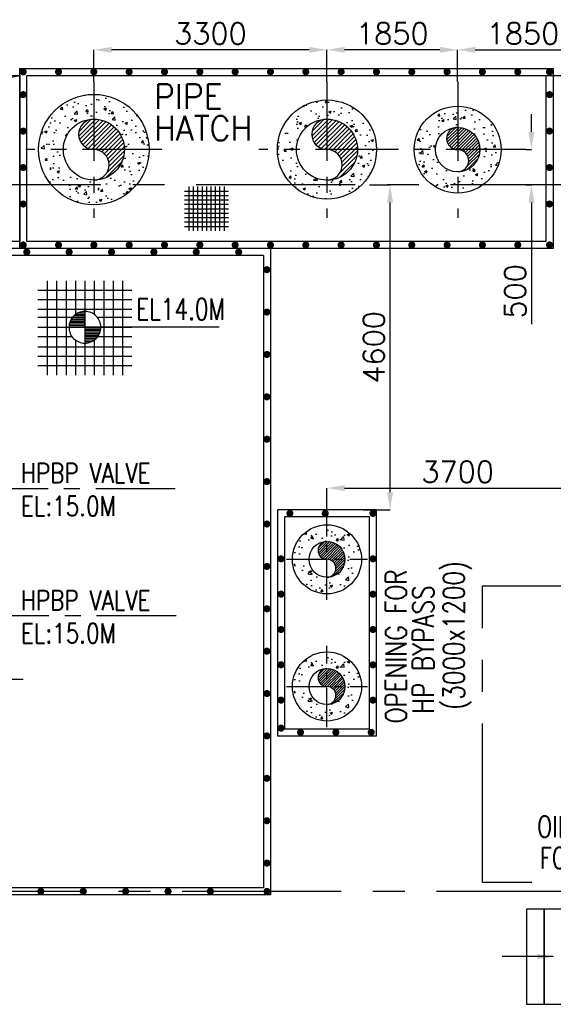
# Model space of a CAD drawing. Header units: inches. Extents: x 0 to 1544102, y 0 to 23144100.
# Tile 83 of 184: x 252286 to 259840, y 129486 to 143424. Entities that reach past the tile are written whole.
import ezdxf

# ---------------------------------------------------------------- set-up
doc = ezdxf.new("R2010")
doc.units = ezdxf.units.IN
doc.header["$LTSCALE"] = 1800
doc.header["$MEASUREMENT"] = 0
for name, pattern in [('CENTER', [2, 1.25, -0.25, 0.25, -0.25]), ('CENTERX2', [4, 2.5, -0.5, 0.5, -0.5]), ('HIDDEN', [0.375, 0.25, -0.125])]:
    doc.linetypes.add(name, pattern=pattern)
doc.layers.get('0').update_dxf_attribs({"color": 253})
for name, color, linetype in [('AUX COL', 1, 'Continuous'), ('Aux Cols', 1, 'Continuous'), ('CEN', 2, 'CENTER'), ('GRID', 251, 'CENTER'), ('INSULATION', 35, 'Continuous'), ('OPENING', 40, 'Continuous'), ('PIPE', 5, 'Continuous'), ('STEEL', 231, 'Continuous')]:
    doc.layers.add(name, color=color, linetype=linetype)
for name, color, linetype, lineweight in [('DIM', 4, 'Continuous', 18), ('EQPT', 8, 'HIDDEN', 9), ('EQUIP', 8, 'Continuous', 9), ('TEXT', 3, 'Continuous', 18)]:
    doc.layers.add(name, color=color, linetype=linetype, lineweight=lineweight)
doc.styles.add('ROMANS', font='romans.shx')
doc.styles.get("Standard").update_dxf_attribs({"font": 'arial.ttf'})
doc.dimstyles.new('MAIN', dxfattribs={"dimtxt": 300, "dimasz": 225, "dimexe": 20, "dimexo": 20, "dimgap": 100, "dimtad": 1, "dimdec": 0, "dimzin": 0, "dimdsep": 46, "dimtxsty": 'ROMANS', "dimcen": 0.09, "dimclrd": 256, "dimclre": 9, "dimclrt": 256, "dimadec": 0, "dimazin": 0, "dimtfac": 1, "dimtdec": 0, "dimtofl": 0, "dimtmove": 0, "dimatfit": 3, "dimfxl": 0.18, "dimtolj": 1, "dimtzin": 0, "dimarcsym": 0})
doc.dimstyles.new('STANDARD1', dxfattribs={"dimtxt": 300, "dimasz": 250, "dimexe": 0, "dimexo": 0, "dimgap": 80, "dimtad": 1, "dimdec": 0, "dimzin": 0, "dimdsep": 46, "dimtxsty": 'ROMANS', "dimcen": 0, "dimclrd": 4, "dimclre": 4, "dimclrt": 4, "dimadec": 0, "dimazin": 0, "dimtfac": 0.09, "dimtdec": 0, "dimtix": 1, "dimtofl": 0, "dimtmove": 0, "dimatfit": 3, "dimfxl": 1, "dimtolj": 1, "dimtzin": 0, "dimarcsym": 0})

# ---------------------------------------------------------------- blocks, each defined once
blk = doc.blocks.new('DIAHATCH-1')
h = blk.add_hatch()
h.set_pattern_fill('ANSI31', color=9, scale=0.4, angle=180, style=0)
h.set_pattern_definition([(225, (-22774.755, -47888.751615), (0.03535533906, -0.03535533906), [])])
h.paths.add_polyline_path([(0, 0.5), (0, 0, -1), (0, -0.5, 0.414214), (0.5, 0, 0.414214)])
h.paths.add_polyline_path([(0, 0.5, 1), (0, 0)])
blk.add_circle((0, 0), 0.5)
for centre, start, end in [((0, 0.25), 90, 270), ((0, -0.25), 270, 90)]:
    blk.add_arc(centre, 0.25, start, end)
blk = doc.blocks.new('*D92')
at = {"layer": 'DIM', "color": 4, "lineweight": -2, "transparency": 16777216}
for p, q in [((256636, 136324), (256636, 136793)), ((256886, 136793), (260086, 136793)), ((260336, 136642), (260336, 136793))]:
    blk.add_line(p, q, dxfattribs=at)
at = {"layer": 'DIM', "color": 4, "transparency": 16777216}
for points in [[(256886, 136835), (256886, 136751), (256636, 136793)], [(260086, 136835), (260086, 136751), (260336, 136793)]]:
    blk.add_solid(points, dxfattribs=at)
at = {"layer": 'DIM', "color": 4, "transparency": 16777216, "insert": (258486, 137023), "char_height": 300, "attachment_point": 5, "style": 'ROMANS'}
blk.add_mtext('\\A1;3700', dxfattribs=at)
blk = doc.blocks.new('*D54')
at = {"layer": 'DIM', "color": 4, "lineweight": -2, "transparency": 16777216}
for p, q in [((257236, 141085), (257529, 141085)), ((257529, 136735), (257529, 140835)), ((257149, 136485), (257529, 136485))]:
    blk.add_line(p, q, dxfattribs=at)
at = {"layer": 'DIM', "color": 4, "transparency": 16777216}
for points in [[(257487, 140835), (257571, 140835), (257529, 141085)], [(257487, 136735), (257571, 136735), (257529, 136485)]]:
    blk.add_solid(points, dxfattribs=at)
at = {"layer": 'DIM', "color": 4, "transparency": 16777216, "insert": (257299, 138785), "char_height": 300, "attachment_point": 5, "rotation": 90, "style": 'ROMANS'}
blk.add_mtext('\\A1;4600', dxfattribs=at)
blk = doc.blocks.new('LEVEL')
at = {"flags": 128}
for points in [[(-533, 658), (-533, -676)], [(-400, 658), (-400, -676)], [(-267, 658), (-267, -676)], [(-267, 658), (-267, -676)], [(-133, 658), (-133, 181)], [(0, 658), (0, -676)], [(0, 658), (0, -676)], [(133, 658), (133, 181)], [(133, 658), (133, 181)], [(267, 658), (267, -676)], [(400, 658), (400, -676)], [(533, 658), (533, -676)], [(-667, 524), (667, 524)], [(-667, 391), (667, 391)], [(-667, 258), (667, 258)], [(-667, 142), (-174, 142)], [(-158, 160), (0, 160)], [(-132, 182), (0, 182)], [(-93, 205), (0, 205)], [(0, 0), (0, 264)], [(174, 142), (667, 142)], [(-667, 0), (667, 0)], [(-265, 0), (0, 0)], [(-225, 2), (0, 2)], [(-224, 25), (0, 25)], [(-220, 47), (0, 47)], [(-214, 70), (0, 70)], [(-205, 92), (0, 92)], [(-194, 115), (0, 115)], [(-178, 137), (0, 137)], [(1900, 0), (0, 0)], [(0, 0), (0, -261)], [(-667, -133), (-181, -133)], [(225, -2), (0, -2)], [(224, -25), (0, -25)], [(220, -47), (0, -47)], [(214, -70), (0, -70)], [(205, -92), (0, -92)], [(194, -115), (0, -115)], [(178, -137), (0, -137)], [(181, -133), (667, -133)], [(-667, -276), (667, -276)], [(-133, -181), (-133, -676)], [(158, -160), (0, -160)], [(132, -182), (0, -182)], [(93, -205), (0, -205)], [(133, -181), (133, -676)], [(133, -181), (133, -676)], [(-667, -409), (667, -409)], [(-667, -542), (667, -542)]]:
    blk.add_lwpolyline(points, dxfattribs=at)
for points in [[(0, 225, 0.414246), (-225, 0)], [(225, 0, 0.414258), (0, 225)], [(-225, 0, 0.414221), (0, -225)], [(0, -225, 0.414246), (225, 0)]]:
    blk.add_lwpolyline(points, format="xyb", dxfattribs=at)
at = {"flags": 4}
blk.add_attdef('LEVEL', (839, 107), '', height=300, dxfattribs=at)
blk = doc.blocks.new('*D114')
at = {"layer": 'DIM', "color": 4, "lineweight": -2, "transparency": 16777216}
for p, q in [((258486, 142549), (258486, 142997)), ((258736, 142997), (260086, 142997)), ((260336, 142549), (260336, 142997))]:
    blk.add_line(p, q, dxfattribs=at)
at = {"layer": 'DIM', "color": 4, "transparency": 16777216}
for points in [[(258736, 143038), (258736, 142955), (258486, 142997)], [(260086, 143038), (260086, 142955), (260336, 142997)]]:
    blk.add_solid(points, dxfattribs=at)
at = {"layer": 'DIM', "color": 4, "transparency": 16777216, "insert": (259411, 143227), "char_height": 300, "attachment_point": 5, "style": 'ROMANS'}
blk.add_mtext('\\A1;1850', dxfattribs=at)
blk = doc.blocks.new('*D115')
at = {"layer": 'DIM', "color": 4, "lineweight": -2, "transparency": 16777216}
for p, q in [((256636, 142549), (256636, 142997)), ((258236, 142997), (256886, 142997)), ((258486, 142549), (258486, 142997))]:
    blk.add_line(p, q, dxfattribs=at)
at = {"layer": 'DIM', "color": 4, "transparency": 16777216}
for points in [[(256886, 143038), (256886, 142955), (256636, 142997)], [(258236, 143038), (258236, 142955), (258486, 142997)]]:
    blk.add_solid(points, dxfattribs=at)
at = {"layer": 'DIM', "color": 4, "transparency": 16777216, "insert": (257561, 143227), "char_height": 300, "attachment_point": 5, "style": 'ROMANS'}
blk.add_mtext('\\A1;1850', dxfattribs=at)
blk = doc.blocks.new('*D101')
at = {"layer": 'DIM', "color": 4, "lineweight": -2, "transparency": 16777216}
for p, q in [((253336, 142549), (253336, 142997)), ((256386, 142997), (253586, 142997)), ((256636, 142549), (256636, 142997))]:
    blk.add_line(p, q, dxfattribs=at)
at = {"layer": 'DIM', "color": 4, "transparency": 16777216}
for points in [[(253586, 143038), (253586, 142955), (253336, 142997)], [(256386, 143038), (256386, 142955), (256636, 142997)]]:
    blk.add_solid(points, dxfattribs=at)
at = {"layer": 'DIM', "color": 4, "transparency": 16777216, "insert": (254986, 143227), "char_height": 300, "attachment_point": 5, "style": 'ROMANS'}
blk.add_mtext('\\A1;3300', dxfattribs=at)
blk = doc.blocks.new('*D102')
at = {"layer": 'DIM', "color": 4, "lineweight": -2, "transparency": 16777216}
for p, q in [((259736, 142635), (261333, 142635)), ((261333, 142385), (261333, 141335)), ((261216, 141085), (261333, 141085))]:
    blk.add_line(p, q, dxfattribs=at)
at = {"layer": 'DIM', "color": 4, "transparency": 16777216}
for points in [[(261291, 142385), (261374, 142385), (261333, 142635)], [(261291, 141335), (261374, 141335), (261333, 141085)]]:
    blk.add_solid(points, dxfattribs=at)
at = {"layer": 'DIM', "color": 4, "transparency": 16777216, "insert": (261103, 141860), "char_height": 300, "attachment_point": 5, "rotation": 90, "style": 'ROMANS'}
blk.add_mtext('\\A1;1550', dxfattribs=at)
blk = doc.blocks.new('*D45')
at = {"layer": 'DIM', "color": 4, "lineweight": -2, "transparency": 16777216}
for p, q in [((259530, 141835), (259530, 142085)), ((259451, 141585), (259530, 141585)), ((259451, 141085), (259530, 141085)), ((259530, 140835), (259530, 139112))]:
    blk.add_line(p, q, dxfattribs=at)
at = {"layer": 'DIM', "color": 4, "transparency": 16777216}
for points in [[(259489, 141835), (259572, 141835), (259530, 141585)], [(259489, 140835), (259572, 140835), (259530, 141085)]]:
    blk.add_solid(points, dxfattribs=at)
at = {"layer": 'DIM', "color": 4, "transparency": 16777216, "insert": (259300, 139578), "char_height": 300, "attachment_point": 5, "rotation": 90, "style": 'ROMANS'}
blk.add_mtext('\\A1;500', dxfattribs=at)
blk = doc.blocks.new('AUX COLUMNS')
at = {"layer": 'GRID'}
for p, q in [((-138038, 68915), (-163538, 68915)), ((-115538, 65915), (-139738, 65915))]:
    blk.add_line(p, q, dxfattribs=at)
blk = doc.blocks.new('oil unit for HPBP')
at = {"layer": 'EQPT'}
for p, q in [((1355552, 392233), (1356664, 392233)), ((1355642, 392248), (1355642, 391582)), ((1355642, 392248), (1355682, 392248)), ((1355662, 392248), (1355662, 391582)), ((1355682, 392248), (1355682, 391582)), ((1356525, 392248), (1356525, 391582)), ((1356565, 392248), (1356525, 392248)), ((1356545, 392248), (1356545, 391582)), ((1356565, 392248), (1356565, 391582)), ((1355154, 392089), (1356954, 392089)), ((1355204, 392035), (1355204, 392143)), ((1355204, 392143), (1355264, 392143)), ((1355264, 392035), (1355264, 392143)), ((1355264, 392113), (1355392, 392113)), ((1355264, 392065), (1355392, 392065)), ((1355392, 392025), (1355392, 392153)), ((1355392, 392153), (1355472, 392153)), ((1356824, 392153), (1356744, 392153)), ((1356824, 392025), (1356824, 392153)), ((1356884, 392113), (1356824, 392113)), ((1356884, 392103), (1356824, 392103)), ((1356884, 392075), (1356824, 392075)), ((1356884, 392065), (1356824, 392065)), ((1356884, 392113), (1356884, 392065)), ((1355204, 392035), (1355264, 392035)), ((1355392, 392025), (1355472, 392025)), ((1355552, 391945), (1356664, 391945)), ((1356824, 392025), (1356744, 392025)), ((1355204, 391697), (1355204, 391805)), ((1355204, 391805), (1355264, 391805)), ((1355264, 391697), (1355264, 391805)), ((1355392, 391687), (1355392, 391815)), ((1355392, 391815), (1355472, 391815)), ((1355552, 391895), (1356664, 391895)), ((1356824, 391815), (1356744, 391815)), ((1356824, 391687), (1356824, 391815)), ((1355154, 391751), (1356954, 391751)), ((1355204, 391697), (1355264, 391697)), ((1355264, 391775), (1355392, 391775)), ((1355264, 391727), (1355392, 391727)), ((1355392, 391687), (1355472, 391687)), ((1356824, 391687), (1356744, 391687)), ((1356884, 391775), (1356824, 391775)), ((1356884, 391765), (1356824, 391765)), ((1356884, 391737), (1356824, 391737)), ((1356884, 391727), (1356824, 391727)), ((1356884, 391775), (1356884, 391727)), ((1355552, 391607), (1356664, 391607)), ((1355642, 391582), (1355692, 391582)), ((1355646, 391566), (1355646, 391566)), ((1355646, 391566), (1355681, 391566)), ((1355681, 391566), (1355681, 391496)), ((1356565, 391582), (1356515, 391582)), ((1356565, 391582), (1356515, 391582)), ((1356561, 391566), (1356526, 391566)), ((1356526, 391566), (1356526, 391496)), ((1356561, 391566), (1356561, 391566)), ((1355646, 391496), (1355681, 391496)), ((1356561, 391496), (1356526, 391496)), ((1355571, 390863), (1355571, 390724)), ((1355730, 390863), (1355730, 390724)), ((1355662, 390335), (1355858, 390335)), ((1356398, 390335), (1356593, 390335))]:
    blk.add_line(p, q, dxfattribs=at)
at = {"layer": 'EQPT', "linetype": 'CENTERX2', "ltscale": 0.01}
for p, q in [((1356531, 391454), (1356531, 390312)), ((1356647, 391254), (1356416, 391254)), ((1356139, 391200), (1356139, 390897)), ((1356041, 391050), (1356236, 391050)), ((1356647, 390854), (1356416, 390854)), ((1356647, 390550), (1356416, 390550)), ((1356647, 390389), (1356416, 390389))]:
    blk.add_line(p, q, dxfattribs=at)
at = {"layer": 'EQPT'}
for points in [[(1355486, 391607), (1355571, 391607), (1355571, 391479), (1355486, 391479)], [(1356721, 391607), (1356636, 391607), (1356636, 391479), (1356721, 391479)], [(1356256, 391079), (1356256, 391429), (1356706, 391429), (1356706, 391079)], [(1356706, 391285), (1356843, 391285), (1356843, 391224), (1356706, 391224)], [(1356058, 391155), (1356219, 391155), (1356219, 390944), (1356058, 390944)], [(1356256, 390679), (1356256, 391029), (1356706, 391029), (1356706, 390679)], [(1355518, 390863), (1355782, 390863), (1355782, 390724), (1355518, 390724)], [(1355576, 390863), (1355725, 390863), (1355725, 390894), (1355576, 390894)], [(1356706, 390885), (1356843, 390885), (1356843, 390824), (1356706, 390824)], [(1355587, 390724), (1355518, 390724), (1355518, 390711), (1355587, 390711)], [(1355714, 390724), (1355782, 390724), (1355782, 390711), (1355714, 390711)], [(1356596, 390615), (1356398, 390615), (1356398, 390486), (1356596, 390486)], [(1356596, 390567), (1356662, 390567), (1356662, 390533), (1356596, 390533)], [(1355486, 390279), (1355518, 390279), (1355518, 390096), (1355486, 390096)], [(1355647, 390384), (1355874, 390384), (1355874, 390359), (1355647, 390359)], [(1355662, 390359), (1355858, 390359), (1355858, 390083), (1355662, 390083)], [(1355962, 390359), (1356043, 390359), (1356043, 390338), (1355962, 390338)], [(1355991, 390367), (1356014, 390367), (1356014, 390359), (1355991, 390359)], [(1355998, 390371), (1356007, 390371), (1356007, 390367), (1355998, 390367)], [(1356094, 390359), (1356176, 390359), (1356176, 390338), (1356094, 390338)], [(1356123, 390367), (1356147, 390367), (1356147, 390359), (1356123, 390359)], [(1356131, 390371), (1356139, 390371), (1356139, 390367), (1356131, 390367)], [(1356226, 390359), (1356308, 390359), (1356308, 390338), (1356226, 390338)], [(1356255, 390367), (1356279, 390367), (1356279, 390359), (1356255, 390359)], [(1356263, 390371), (1356271, 390371), (1356271, 390367), (1356263, 390367)], [(1356382, 390384), (1356609, 390384), (1356609, 390359), (1356382, 390359)], [(1356398, 390359), (1356593, 390359), (1356593, 390083), (1356398, 390083)]]:
    blk.add_lwpolyline(points, close=True, dxfattribs=at)
for points in [[(1355646, 391566), (1355646, 391582), (1355692, 391582), (1355692, 391479), (1355646, 391479), (1355646, 391496)], [(1356561, 391566), (1356561, 391582), (1356515, 391582), (1356515, 391479), (1356561, 391479), (1356561, 391496)], [(1356593, 390324), (1356633, 390324), (1356633, 390454), (1356435, 390454), (1356435, 390384)], [(1355971, 390359), (1356034, 390359)], [(1356034, 390338), (1356034, 390083), (1355971, 390083), (1355971, 390338)], [(1356104, 390359), (1356166, 390359)], [(1356166, 390338), (1356166, 390083), (1356104, 390083), (1356104, 390338)], [(1356236, 390359), (1356299, 390359)], [(1356299, 390338), (1356299, 390083), (1356236, 390083), (1356236, 390338)]]:
    blk.add_lwpolyline(points, dxfattribs=at)
for centre, radius in [((1356531, 391254), 175), ((1356531, 391254), 96.2), ((1356531, 391254), 54.3), ((1356531, 390854), 175), ((1356531, 390854), 96.2), ((1356531, 390854), 54.3), ((1356531, 390550), 64.6), ((1356531, 390550), 40.4)]:
    blk.add_circle(centre, radius, dxfattribs=at)
for centre, start, end in [((1355552, 392153), 90, 180), ((1356664, 392153), 0, 90), ((1355552, 392025), 180, 270), ((1356664, 392025), 270, 0), ((1355552, 391815), 90, 180), ((1356664, 391815), 0, 90), ((1355552, 391687), 180, 270), ((1356664, 391687), 270, 0)]:
    blk.add_arc(centre, 80, start, end, dxfattribs=at)
at = {"layer": 'EQUIP'}
for points in [[(1356754, 390824), (1356754, 390279), (1355454, 390279), (1355454, 391479), (1356754, 391479), (1356754, 391285)], [(1356754, 391224), (1356754, 390885)]]:
    blk.add_lwpolyline(points, dxfattribs=at)
blk = doc.blocks.new('A$C3EFD54E1')
at = {"layer": 'CEN'}
blk.add_lwpolyline([(4300, 45), (0, 45), (0, 4245), (4300, 4245)], close=True, dxfattribs=at)
at = {"layer": 'CEN', "ltscale": 0.25}
blk.add_lwpolyline([(1575, 1620), (2725, 1620), (2725, 2670), (1575, 2670)], close=True, dxfattribs=at)
at = {"layer": 'Aux Cols'}
blk.add_blockref('oil unit for HPBP', (-1353954, -388734), dxfattribs=at)
at = {"layer": 'TEXT', "style": 'ROMANS', "width": 0.75}
for s, p in [('OIL SUPPLY UNITS', (776, 685)), ('FOR HPBP VALVES', (810, 242))]:
    blk.add_text(s, height=300, dxfattribs=at).set_placement(p)

msp = doc.modelspace()

# ---------------------------------------------------------------- hatches: boundary and pattern name
at = {"layer": 'INSULATION', "linetype": 'Continuous'}
h = msp.add_hatch(dxfattribs=at)
h.set_pattern_fill('AR-CONC', color=256, scale=50, style=0)
h.set_pattern_definition([(50, (-1108745.52, -286357.6), (358.63009, -31.37607), [37.5, -412.5]), (355, (-1108745.5, -286357.6), (-69.37567, 376.09607), [30, -330]), (100.4514, (-1108715.63, -286360.2), (289.25469, 344.71977), [31.870095, -350.57106]), (46.1842, (-1108745.5, -286257.6), (533.62052, -82.75951), [56.25, -618.75]), (96.6356, (-1108701.05, -286264.5), (467.33135, 487.05894), [47.80514, -525.8565]), (351.1842, (-1108745.5, -286257.6), (467.33097, 487.0593), [45, -495]), (21, (-1108695.52, -286282.6), (298.453526, -201.309445), [37.5, -412.5]), (326, (-1108695.5, -286282.6), (121.65767, 362.57502), [30, -330]), (71.4514, (-1108670.65, -286299.36), (420.111314, 161.26525), [31.870095, -350.57106]), (37.5, (-1108745.52, -286357.59), (6.079928, 166.446927), [0, -326, 0, -335, 0, -331.25]), (7.5, (-1108745.52, -286357.59), (131.534769, 197.205856), [0, -191, 0, -318.5, 0, -126.25]), (327.5, (-1108857.02, -286357.59), (266.911218, -11.277436), [0, -125, 0, -390, 0, -517.5]), (317.5, (-1108907.02, -286357.6), (291.593085, 50.05249), [0, -162.5, 0, -259, 0, -367.5])])
h.paths.add_polyline_path([(253336.2, 142016.89), (253336.2, 142366.89, 0.41421356), (252554.2, 141584.89), (252904.2, 141584.89, -0.41421356)])
h.paths.add_polyline_path([(252904.2, 141584.89), (252554.2, 141584.89, 0.41421356), (253336.2, 140802.89), (253336.2, 141152.89, -0.41421356)])
h.paths.add_polyline_path([(254118.2, 141584.89), (253768.2, 141584.89, -0.41421356), (253336.2, 141152.89), (253336.2, 140802.89, 0.41421356)])
h.paths.add_polyline_path([(253336.2, 142366.89), (253336.2, 142016.89, -0.41421356), (253768.2, 141584.89), (254118.2, 141584.89, 0.41421356)])
h = msp.add_hatch(dxfattribs=at)
h.set_pattern_fill('AR-CONC', color=256, scale=50, style=0)
h.set_pattern_definition([(50, (-1099692.14, -286357.6), (358.63009, -31.37607), [37.5, -412.5]), (355, (-1099692.14, -286357.6), (-69.37567, 376.09607), [30, -330]), (100.4514, (-1099662.25, -286360.2), (289.25469, 344.71977), [31.870095, -350.57106]), (46.1842, (-1099692.14, -286257.6), (533.62052, -82.75951), [56.25, -618.75]), (96.6356, (-1099647.67, -286264.5), (467.33135, 487.05894), [47.80514, -525.8565]), (351.1842, (-1099692.14, -286257.6), (467.33097, 487.0593), [45, -495]), (21, (-1099642.14, -286282.6), (298.453526, -201.309445), [37.5, -412.5]), (326, (-1099642.14, -286282.6), (121.65767, 362.57502), [30, -330]), (71.4514, (-1099617.27, -286299.36), (420.111314, 161.26525), [31.870095, -350.57106]), (37.5, (-1099692.14, -286357.59), (6.079928, 166.446927), [0, -326, 0, -335, 0, -331.25]), (7.5, (-1099692.14, -286357.59), (131.534769, 197.205856), [0, -191, 0, -318.5, 0, -126.25]), (327.5, (-1099803.64, -286357.59), (266.911218, -11.277436), [0, -125, 0, -390, 0, -517.5]), (317.5, (-1099853.64, -286357.6), (291.593085, 50.05249), [0, -162.5, 0, -259, 0, -367.5])])
h.paths.add_polyline_path([(256636.2, 142016.89), (256636.2, 142286.89, 0.41421356), (255934.2, 141584.89), (256204.2, 141584.89, -0.41421356)])
h.paths.add_polyline_path([(256636.2, 142286.89), (256636.2, 142016.89, -0.41421356), (257068.2, 141584.89), (257338.2, 141584.89, 0.41421356)])
h.paths.add_polyline_path([(257338.2, 141584.89), (257068.2, 141584.89, -0.41421356), (256636.2, 141152.89), (256636.2, 140882.89, 0.41421356)])
h.paths.add_polyline_path([(256636.2, 141152.89, -0.41421356), (256204.2, 141584.89), (255934.2, 141584.89, 0.41421356), (256636.2, 140882.89)])
h = msp.add_hatch(dxfattribs=at)
h.set_pattern_fill('AR-CONC', color=256, scale=50, style=0)
h.set_pattern_definition([(50, (-1100248.44, -286357.6), (358.63009, -31.37607), [37.5, -412.5]), (355, (-1100248.44, -286357.6), (-69.37567, 376.09607), [30, -330]), (100.4514, (-1100218.55, -286360.2), (289.25469, 344.71977), [31.870095, -350.57106]), (46.1842, (-1100248.44, -286257.6), (533.62052, -82.75951), [56.25, -618.75]), (96.6356, (-1100203.97, -286264.5), (467.33135, 487.05894), [47.80514, -525.8565]), (351.1842, (-1100248.44, -286257.6), (467.33097, 487.0593), [45, -495]), (21, (-1100198.44, -286282.6), (298.453526, -201.309445), [37.5, -412.5]), (326, (-1100198.44, -286282.6), (121.65767, 362.57502), [30, -330]), (71.4514, (-1100173.56, -286299.36), (420.111314, 161.26525), [31.870095, -350.57106]), (37.5, (-1100248.44, -286357.59), (6.079928, 166.446927), [0, -326, 0, -335, 0, -331.25]), (7.5, (-1100248.44, -286357.59), (131.534769, 197.205856), [0, -191, 0, -318.5, 0, -126.25]), (327.5, (-1100359.94, -286357.59), (266.911218, -11.277436), [0, -125, 0, -390, 0, -517.5]), (317.5, (-1100409.94, -286357.6), (291.593085, 50.05249), [0, -162.5, 0, -259, 0, -367.5])])
h.paths.add_polyline_path([(258486.2, 142184.89, 0.41421356), (257886.2, 141584.89), (258171.2, 141584.89, -0.41421356), (258486.2, 141899.89)])
h.paths.add_polyline_path([(258486.2, 142184.89), (258486.2, 141899.89, -0.41421356), (258801.2, 141584.89), (259086.2, 141584.89, 0.41421356)])
h.paths.add_polyline_path([(259086.2, 141584.89), (258801.2, 141584.89, -0.41421356), (258486.2, 141269.89), (258486.2, 140984.89, 0.41421356)])
h.paths.add_polyline_path([(258486.2, 141269.89, -0.41421356), (258171.2, 141584.89), (257886.2, 141584.89, 0.41421356), (258486.2, 140984.89)])
h = msp.add_hatch(dxfattribs=at)
h.set_pattern_fill('AR-CONC', color=256, scale=50, style=0)
h.set_pattern_definition([(50, (-1094222.94, -281181.55), (358.63009, -31.37607), [37.5, -412.5]), (355, (-1094222.94, -281181.55), (-69.37567, 376.09607), [30, -330]), (100.4514, (-1094193.05, -281184.16), (289.25469, 344.71977), [31.870095, -350.57106]), (46.1842, (-1094222.94, -281081.55), (533.62052, -82.75951), [56.25, -618.75]), (96.6356, (-1094178.47, -281088.45), (467.33135, 487.05894), [47.80514, -525.8565]), (351.1842, (-1094222.94, -281081.55), (467.33097, 487.0593), [45, -495]), (21, (-1094172.94, -281106.55), (298.453526, -201.309445), [37.5, -412.5]), (326, (-1094172.94, -281106.55), (121.65767, 362.57502), [30, -330]), (71.4514, (-1094148.07, -281123.32), (420.111314, 161.26525), [31.870095, -350.57106]), (37.5, (-1094222.94, -281181.55), (6.079928, 166.446927), [0, -326, 0, -335, 0, -331.25]), (7.5, (-1094222.94, -281181.55), (131.534769, 197.205856), [0, -191, 0, -318.5, 0, -126.25]), (327.5, (-1094334.44, -281181.55), (266.911218, -11.277436), [0, -125, 0, -390, 0, -517.5]), (317.5, (-1094384.44, -281181.55), (291.593085, 50.05249), [0, -162.5, 0, -259, 0, -367.5])])
h.paths.add_polyline_path([(256636.2, 136273.89, 0.41421356), (256147.2, 135784.89), (256382.2, 135784.89, -0.41421356), (256636.2, 136038.89)])
h.paths.add_polyline_path([(256636.2, 136273.89), (256636.2, 136038.89, -0.41421356), (256890.2, 135784.89), (257125.2, 135784.89, 0.41421356)])
h.paths.add_polyline_path([(257125.2, 135784.89), (256890.2, 135784.89, -0.41421356), (256636.2, 135530.89), (256636.2, 135295.89, 0.41421356)])
h.paths.add_polyline_path([(256636.2, 135530.89, -0.41421356), (256382.2, 135784.89), (256147.2, 135784.89, 0.41421356), (256636.2, 135295.89)])
h = msp.add_hatch(dxfattribs=at)
h.set_pattern_fill('AR-CONC', color=256, scale=50, style=0)
h.set_pattern_definition([(50, (-1094222.94, -282981.55), (358.63009, -31.37607), [37.5, -412.5]), (355, (-1094222.94, -282981.55), (-69.37567, 376.09607), [30, -330]), (100.4514, (-1094193.05, -282984.16), (289.25469, 344.71977), [31.870095, -350.57106]), (46.1842, (-1094222.94, -282881.55), (533.62052, -82.75951), [56.25, -618.75]), (96.6356, (-1094178.47, -282888.45), (467.33135, 487.05894), [47.80514, -525.8565]), (351.1842, (-1094222.94, -282881.55), (467.33097, 487.0593), [45, -495]), (21, (-1094172.94, -282906.55), (298.453526, -201.309445), [37.5, -412.5]), (326, (-1094172.94, -282906.55), (121.65767, 362.57502), [30, -330]), (71.4514, (-1094148.07, -282923.32), (420.111314, 161.26525), [31.870095, -350.57106]), (37.5, (-1094222.94, -282981.55), (6.079928, 166.446927), [0, -326, 0, -335, 0, -331.25]), (7.5, (-1094222.94, -282981.55), (131.534769, 197.205856), [0, -191, 0, -318.5, 0, -126.25]), (327.5, (-1094334.44, -282981.55), (266.911218, -11.277436), [0, -125, 0, -390, 0, -517.5]), (317.5, (-1094384.44, -282981.55), (291.593085, 50.05249), [0, -162.5, 0, -259, 0, -367.5])])
h.paths.add_polyline_path([(256636.2, 134473.89, 0.41421356), (256147.2, 133984.89), (256382.2, 133984.89, -0.41421356), (256636.2, 134238.89)])
h.paths.add_polyline_path([(256636.2, 134473.89), (256636.2, 134238.89, -0.41421356), (256890.2, 133984.89), (257125.2, 133984.89, 0.41421356)])
h.paths.add_polyline_path([(257125.2, 133984.89), (256890.2, 133984.89, -0.41421356), (256636.2, 133730.89), (256636.2, 133495.89, 0.41421356)])
h.paths.add_polyline_path([(256636.2, 133730.89, -0.41421356), (256382.2, 133984.89), (256147.2, 133984.89, 0.41421356), (256636.2, 133495.89)])

# ---------------------------------------------------------------- linework, layer by layer
at = {"layer": 'CEN', "ltscale": 0.5}
for p, q in [((253336.2, 142549.19), (253336.2, 140620.59)), ((256636.2, 142549.19), (256636.2, 140620.59)), ((258486.2, 142549.19), (258486.2, 140620.59)), ((254300.5, 141584.89), (252371.9, 141584.89)), ((257600.5, 141584.89), (255671.9, 141584.89)), ((259450.5, 141584.89), (257521.9, 141584.89))]:
    msp.add_line(p, q, dxfattribs=at)
at = {"layer": 'CEN', "linetype": 'CENTER', "ltscale": 0.5}
for p, q in [((254487.67, 136784.89), (251063.24, 136784.89)), ((254500.58, 134984.89), (251063.24, 134984.89))]:
    msp.add_line(p, q, dxfattribs=at)
at = {"layer": 'CEN', "ltscale": 0.25}
for p, q in [((256636.2, 135209.89), (256636.2, 136359.89)), ((256061.2, 135784.89), (257211.2, 135784.89)), ((256636.2, 133409.89), (256636.2, 134559.89)), ((256061.2, 133984.89), (257211.2, 133984.89))]:
    msp.add_line(p, q, dxfattribs=at)
at = {"layer": 'GRID'}
msp.add_line((278636.2, 141084.89), (143536.2, 141084.89), dxfattribs=at)
at = {"layer": 'INSULATION'}
for centre, radius in [((253336.2, 141584.89), 782), ((256636.2, 141584.89), 702), ((258486.2, 141584.89), 615)]:
    msp.add_circle(centre, radius, dxfattribs=at)
at = {"layer": 'INSULATION', "linetype": 'Continuous'}
for centre in [(256636.2, 135784.89), (256636.2, 133984.89)]:
    msp.add_circle(centre, 489, dxfattribs=at)
at = {"layer": 'OPENING'}
msp.add_line((250551.52, 142293.33), (252286.2, 142634.89), dxfattribs=at)
for points in [[(259836.2, 140184.89), (252286.2, 140184.89), (252286.2, 142734.89), (259836.2, 142734.89)], [(250286.2, 142634.89), (252286.2, 142634.89), (252286.2, 140284.89), (250286.2, 140284.89)], [(259736.2, 140284.89), (252386.2, 140284.89), (252386.2, 142634.89), (259736.2, 142634.89)], [(255936.2, 133284.89), (257336.2, 133284.89), (257336.2, 136484.89), (255936.2, 136484.89)], [(256036.2, 133384.89), (257236.2, 133384.89), (257236.2, 136384.89), (256036.2, 136384.89)]]:
    msp.add_lwpolyline(points, close=True, dxfattribs=at)
at = {"layer": 'OPENING', "const_width": 50}
for points in [[(252311.2, 142684.89, 1), (252361.2, 142684.89, 1)], [(252811.2, 142684.89, 1), (252861.2, 142684.89, 1)], [(253311.2, 142684.89, 1), (253361.2, 142684.89, 1)], [(253811.2, 142684.89, 1), (253861.2, 142684.89, 1)], [(254311.2, 142684.89, 1), (254361.2, 142684.89, 1)], [(254811.2, 142684.89, 1), (254861.2, 142684.89, 1)], [(255311.2, 142684.89, 1), (255361.2, 142684.89, 1)], [(255811.2, 142684.89, 1), (255861.2, 142684.89, 1)], [(256311.2, 142684.89, 1), (256361.2, 142684.89, 1)], [(256811.2, 142684.89, 1), (256861.2, 142684.89, 1)], [(257311.2, 142684.89, 1), (257361.2, 142684.89, 1)], [(257811.2, 142684.89, 1), (257861.2, 142684.89, 1)], [(258311.2, 142684.89, 1), (258361.2, 142684.89, 1)], [(258811.2, 142684.89, 1), (258861.2, 142684.89, 1)], [(259311.2, 142684.89, 1), (259361.2, 142684.89, 1)], [(259761.2, 142684.89, 1), (259811.2, 142684.89, 1)], [(252311.2, 142362.75, 1), (252361.2, 142362.75, 1)], [(259761.2, 142362.75, 1), (259811.2, 142362.75, 1)], [(252311.2, 141846.61, 1), (252361.2, 141846.61, 1)], [(259761.2, 141846.61, 1), (259811.2, 141846.61, 1)], [(252311.2, 141330.47, 1), (252361.2, 141330.47, 1)], [(259761.2, 141330.47, 1), (259811.2, 141330.47, 1)], [(252311.2, 140814.33, 1), (252361.2, 140814.33, 1)], [(259761.2, 140814.33, 1), (259811.2, 140814.33, 1)], [(252311.2, 140234.89, 1), (252361.2, 140234.89, 1)], [(252811.2, 140234.89, 1), (252861.2, 140234.89, 1)], [(253311.2, 140234.89, 1), (253361.2, 140234.89, 1)], [(253811.2, 140234.89, 1), (253861.2, 140234.89, 1)], [(254311.2, 140234.89, 1), (254361.2, 140234.89, 1)], [(254811.2, 140234.89, 1), (254861.2, 140234.89, 1)], [(255311.2, 140234.89, 1), (255361.2, 140234.89, 1)], [(255811.2, 140234.89, 1), (255861.2, 140234.89, 1)], [(256311.2, 140234.89, 1), (256361.2, 140234.89, 1)], [(256811.2, 140234.89, 1), (256861.2, 140234.89, 1)], [(257311.2, 140234.89, 1), (257361.2, 140234.89, 1)], [(257811.2, 140234.89, 1), (257861.2, 140234.89, 1)], [(258311.2, 140234.89, 1), (258361.2, 140234.89, 1)], [(258811.2, 140234.89, 1), (258861.2, 140234.89, 1)], [(259311.2, 140234.89, 1), (259361.2, 140234.89, 1)], [(259761.2, 140234.89, 1), (259811.2, 140234.89, 1)], [(256086.59, 136434.89, 1), (256136.59, 136434.89, 1)], [(256586.59, 136434.89, 1), (256636.59, 136434.89, 1)], [(257261.2, 136434.89, 1), (257311.2, 136434.89, 1)], [(255961.2, 135791.9, 1), (256011.2, 135791.9, 1)], [(257261.2, 135791.9, 1), (257311.2, 135791.9, 1)], [(255961.2, 135291.9, 1), (256011.2, 135291.9, 1)], [(257261.2, 135291.9, 1), (257311.2, 135291.9, 1)], [(255961.2, 134791.9, 1), (256011.2, 134791.9, 1)], [(257261.2, 134791.9, 1), (257311.2, 134791.9, 1)], [(255961.2, 134291.9, 1), (256011.2, 134291.9, 1)], [(257261.2, 134291.9, 1), (257311.2, 134291.9, 1)], [(255961.2, 133791.9, 1), (256011.2, 133791.9, 1)], [(257261.2, 133791.9, 1), (257311.2, 133791.9, 1)], [(255961.2, 133395.66, 1), (256011.2, 133395.66, 1)], [(256237.41, 133334.89, 1), (256287.41, 133334.89, 1)], [(256737.41, 133334.89, 1), (256787.41, 133334.89, 1)], [(257237.41, 133334.89, 1), (257287.41, 133334.89, 1)]]:
    msp.add_lwpolyline(points, format="xyb", close=True, dxfattribs=at)
at = {"layer": 'STEEL'}
for p, q in [((255836.2, 140184.89), (249786.2, 140184.89)), ((255736.2, 140084.89), (249886.2, 140084.89)), ((255736.2, 140084.89), (255736.2, 131134.89)), ((255836.2, 140184.89), (255836.2, 131034.89)), ((255736.2, 131134.89), (251511.2, 131134.89)), ((255836.2, 131034.89), (251511.2, 131034.89))]:
    msp.add_line(p, q, dxfattribs=at)
at = {"layer": 'STEEL', "flags": 128}
for points in [[(254679.46, 141060.12), (254679.46, 140435.12)], [(254741.96, 141060.12), (254741.96, 140435.12)], [(254804.46, 141060.12), (254804.46, 140435.12)], [(254866.96, 141060.12), (254866.96, 140435.12)], [(254929.46, 141060.12), (254929.46, 140435.12)], [(254991.96, 141060.12), (254991.96, 140435.12)], [(255054.46, 141060.12), (255054.46, 140435.12)], [(255116.96, 141060.12), (255116.96, 140435.12)], [(255179.46, 141060.12), (255179.46, 140435.12)], [(254616.96, 140997.62), (255241.96, 140997.62)], [(254616.96, 140935.12), (255241.96, 140935.12)], [(254616.96, 140872.62), (255241.96, 140872.62)], [(254616.96, 140810.12), (255241.96, 140810.12)], [(254616.96, 140747.62), (255241.96, 140747.62)], [(254616.96, 140685.12), (255241.96, 140685.12)], [(254616.96, 140622.62), (255241.96, 140622.62)], [(254616.96, 140560.12), (255241.96, 140560.12)], [(254616.96, 140497.62), (255241.96, 140497.62)]]:
    msp.add_lwpolyline(points, dxfattribs=at)
at = {"layer": 'STEEL', "const_width": 50}
for points in [[(252360.96, 140134.89, 1), (252410.96, 140134.89, 1)], [(252960.96, 140134.89, 1), (253010.96, 140134.89, 1)], [(253560.96, 140134.89, 1), (253610.96, 140134.89, 1)], [(254160.96, 140134.89, 1), (254210.96, 140134.89, 1)], [(254760.96, 140134.89, 1), (254810.96, 140134.89, 1)], [(255360.96, 140134.89, 1), (255410.96, 140134.89, 1)], [(255761.2, 139884.89, 1), (255811.2, 139884.89, 1)], [(255761.2, 139284.89, 1), (255811.2, 139284.89, 1)], [(255761.2, 138684.89, 1), (255811.2, 138684.89, 1)], [(255761.2, 138084.89, 1), (255811.2, 138084.89, 1)], [(255761.2, 137484.89, 1), (255811.2, 137484.89, 1)], [(255761.2, 136884.89, 1), (255811.2, 136884.89, 1)], [(255761.2, 136284.89, 1), (255811.2, 136284.89, 1)], [(255761.2, 135684.89, 1), (255811.2, 135684.89, 1)], [(255761.2, 135084.89, 1), (255811.2, 135084.89, 1)], [(255761.2, 134484.89, 1), (255811.2, 134484.89, 1)], [(255761.2, 133884.89, 1), (255811.2, 133884.89, 1)], [(255761.2, 133284.89, 1), (255811.2, 133284.89, 1)], [(255761.2, 132684.89, 1), (255811.2, 132684.89, 1)], [(255761.2, 132084.89, 1), (255811.2, 132084.89, 1)], [(255761.2, 131484.89, 1), (255811.2, 131484.89, 1)], [(252560.96, 131084.89, 1), (252610.96, 131084.89, 1)], [(253160.96, 131084.89, 1), (253210.96, 131084.89, 1)], [(253760.96, 131084.89, 1), (253810.96, 131084.89, 1)], [(254360.96, 131084.89, 1), (254410.96, 131084.89, 1)], [(254960.96, 131084.89, 1), (255010.96, 131084.89, 1)], [(255761.2, 131084.89, 1), (255811.2, 131084.89, 1)]]:
    msp.add_lwpolyline(points, format="xyb", close=True, dxfattribs=at)
at = {"layer": 'STEEL'}
for points in [[(259711.2, 130834.89), (259461.2, 130834.89), (259461.2, 129486.06), (259711.2, 129486.06)], [(259961.2, 130834.89), (259711.2, 130834.89), (259711.2, 129486.06), (259961.2, 129486.06)]]:
    msp.add_lwpolyline(points, close=True, dxfattribs=at)

# ---------------------------------------------------------------- block references
msp.add_blockref('A$C3EFD54E1', (258836.2, 131164.89))
at = {"layer": 'AUX COL'}
msp.add_blockref('AUX COLUMNS', (390374.01, 65169.86), dxfattribs=at)
at = {"layer": 'PIPE', "linetype": 'Continuous'}
for p, xscale, yscale, zscale in [((253336.2, 141584.89), 864, 864, 864), ((256636.2, 141584.89), 864, 864, 864), ((258486.2, 141584.89), 630, 630, 630)]:
    msp.add_blockref('DIAHATCH-1', p, dxfattribs=dict(at, xscale=xscale, yscale=yscale, zscale=zscale))
at = {"layer": 'PIPE', "xscale": 508, "yscale": 508, "zscale": 508}
for p in [(256636.2, 135784.89), (256636.2, 133984.89)]:
    msp.add_blockref('DIAHATCH-1', p, dxfattribs=at)
at = {"layer": 'STEEL'}
ref = msp.add_blockref('LEVEL', (253208.95, 139069.89), dxfattribs=at)
ref.add_attrib('LEVEL', 'EL14.0M', (253936.45, 139176.96), dxfattribs={"layer": '0', "color": 3, "height": 300, "style": 'ROMANS', "width": 0.75, "flags": 4})

# ---------------------------------------------------------------- texts
at = {"layer": 'TEXT', "color": 3, "style": 'ROMANS', "width": 0.936038}
for s, p in [('PIPE', (254189.11, 142161.19)), ('HATCH', (254189.11, 141711.19))]:
    msp.add_text(s, height=350, dxfattribs=at).set_placement(p)
at = {"layer": 'TEXT', "color": 3, "style": 'ROMANS', "width": 0.8}
for s, p in [('OPENING FOR', (257762.53, 133462.03)), ('(3000x1200)', (258581.01, 133654.79)), ('HP BYPASS ', (258146.46, 133597.84))]:
    msp.add_text(s, height=300, rotation=90, dxfattribs=at).set_placement(p)
at = {"layer": 'TEXT', "color": 3, "char_height": 280, "width": 2232.9986, "attachment_point": 4, "style": 'ROMANS'}
for insert in [(252303.27, 136772), (252303.27, 134972)]:
    msp.add_mtext('\\A1;{\\W0.8;HPBP VALVE\\PEL:15.0M}', dxfattribs=dict(at, insert=insert))

# ---------------------------------------------------------------- dimensions: what is measured, and where the dimension line sits
at = {"layer": 'DIM'}
for base, p1, p2, picture, middle in [((253336.2, 142996.74), (256636.2, 142549.19), (253336.2, 142549.19), '*D101', (254986.2, 143226.74)), ((256636.2, 142996.74), (258486.2, 142549.19), (256636.2, 142549.19), '*D115', (257561.2, 143226.74)), ((260336.2, 142996.74), (258486.2, 142549.19), (260336.2, 142549.19), '*D114', (259411.2, 143226.74)), ((260336.2, 136793.12), (256636.2, 136324.34), (260336.2, 136641.84), '*D92', (258486.2, 137023.12))]:
    dim = msp.add_linear_dim(base=base, p1=p1, p2=p2, dimstyle='STANDARD1', dxfattribs=at)
    dim.commit()
    dim.dimension.update_dxf_attribs({"geometry": picture, "text_midpoint": middle})
for base, p1, p2, picture, middle in [((261332.61, 141084.89), (259736.2, 142634.89), (261216.12, 141084.89), '*D102', (261102.61, 141859.89)), ((257529.17, 141084.89), (257149.17, 136484.89), (257236.2, 141084.89), '*D54', (257299.17, 138784.89))]:
    dim = msp.add_linear_dim(base=base, p1=p1, p2=p2, angle=90, dimstyle='STANDARD1', dxfattribs=at)
    dim.commit()
    dim.dimension.update_dxf_attribs({"geometry": picture, "text_midpoint": middle})
dim = msp.add_linear_dim(base=(259530.31, 141084.89), p1=(259450.5, 141584.89), p2=(259450.5, 141084.89), angle=90, dimstyle='STANDARD1', dxfattribs=at)
dim.commit()
dim.dimension.update_dxf_attribs({"geometry": '*D45', "text_midpoint": (259530.31, 139577.5), "dimtype": 160})

# ---------------------------------------------------------------- leaders
msp.add_leader([(259838.94, 130160.48), (259114.3, 130160.48)], dimstyle='MAIN', dxfattribs=at)

doc.saveas('drawing.dxf')
